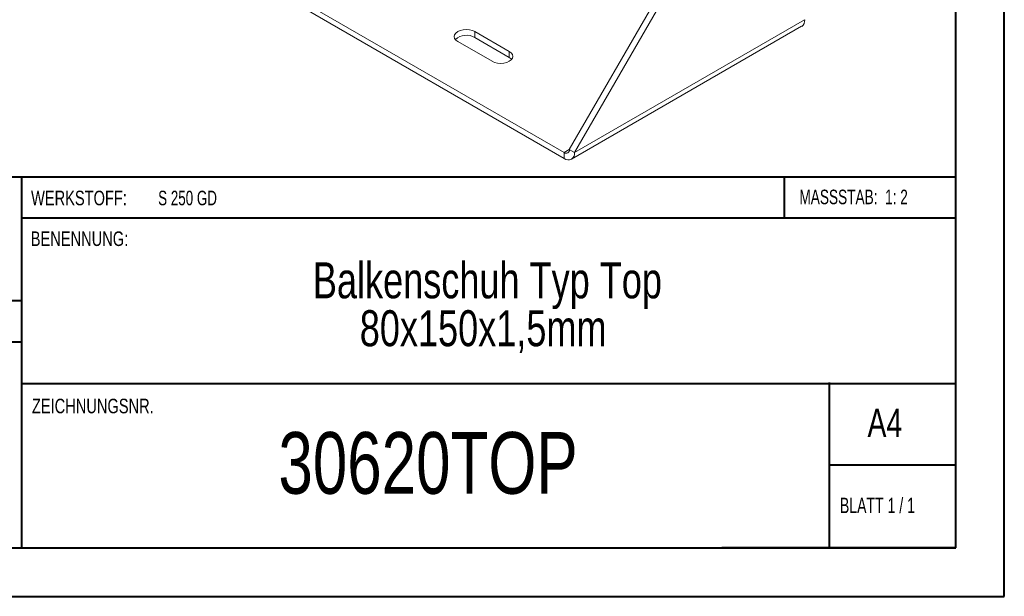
# Model space of a CAD drawing. Header units: millimetres. Extents: x 0 to 210, y 0 to 297.
# Tile 2 of 6: x 109 to 210, y 0 to 60. Entities that reach past the tile are written whole.
import ezdxf

# ---------------------------------------------------------------- set-up
doc = ezdxf.new("R2010")
doc.units = ezdxf.units.MM
doc.styles.add('SLDTEXTSTYLE0', font='TXT', dxfattribs={"width": 0.75})
doc.styles.add('SLDTEXTSTYLE1', font='TXT', dxfattribs={"width": 0.681818})
doc.styles.add('SLDTEXTSTYLE2', font='TXT', dxfattribs={"width": 0.7})
doc.styles.add('SLDTEXTSTYLE3', font='TXT', dxfattribs={"width": 0.6875})

# ---------------------------------------------------------------- blocks, each defined once
blk = doc.blocks.new('SW_NOTE_1')
at = {"color": 0, "linetype": 'Continuous', "lineweight": 0, "char_height": 3.7042, "attachment_point": 2, "style": 'SLDTEXTSTYLE0'}
for s, insert in [('Balkenschuh Typ Top', (24.66, 4.77)), ('80x150x1,5mm', (24.22, -0.16))]:
    blk.add_mtext(s, dxfattribs=dict(at, insert=insert))

msp = doc.modelspace()

# ---------------------------------------------------------------- linework, layer by layer
at = {"color": 7, "linetype": 'Continuous', "lineweight": 40}
for p, q in [((210.08, 0.21), (210.08, 297.21)), ((205.08, 5.21), (205.08, 292.21)), ((205.08, 43.37), (10.11, 43.37)), ((108.91, 43.37), (108.91, 5.12)), ((187.47, 39.12), (187.47, 43.37)), ((205.08, 39.12), (108.91, 39.12)), ((108.91, 30.62), (10.11, 30.62)), ((108.91, 26.37), (10.11, 26.37)), ((108.91, 22.12), (205.08, 22.12)), ((192.08, 5.21), (192.08, 22.21)), ((205.08, 13.71), (192.08, 13.71)), ((10.08, 5.21), (205.08, 5.21)), ((205.08, 5.21), (180.99, 5.21)), ((0.08, 0.21), (210.08, 0.21))]:
    msp.add_line(p, q, dxfattribs=at)
at = {"color": 7, "linetype": 'Continuous', "lineweight": 15}
for p, q in [((165.31, 46.19), (176.27, 65.18)), ((165.84, 45.89), (176.81, 64.87)), ((137.56, 61.6), (164.78, 45.89)), ((137.56, 60.99), (164.78, 45.27)), ((165.53, 45.2), (189.22, 58.88)), ((165.84, 45.89), (189.53, 59.56)), ((189.53, 59.56), (189.53, 59.56)), ((159.13, 56.3), (155.59, 58.34)), ((155.59, 57.72), (155.59, 58.34)), ((153.82, 57.32), (157.36, 55.28)), ((159.13, 55.68), (155.59, 57.72)), ((159.13, 55.68), (159.13, 56.3)), ((165.31, 46.19), (164.78, 45.89)), ((164.78, 45.89), (164.78, 45.27)), ((165.31, 46.19), (165.84, 45.89))]:
    msp.add_line(p, q, dxfattribs=at)
at = {"color": 7, "linetype": 'Continuous', "lineweight": 15, "flags": 128}
for points in [[(155.59, 58.34), (155.33, 58.45), (155.03, 58.52), (154.71, 58.55), (154.38, 58.52), (154.08, 58.45), (153.82, 58.34), (153.63, 58.19), (153.5, 58.01), (153.46, 57.83), (153.5, 57.64), (153.63, 57.47), (153.82, 57.32)], [(157.36, 55.28), (157.62, 55.16), (157.92, 55.09), (158.24, 55.06), (158.57, 55.09), (158.87, 55.16), (159.13, 55.28), (159.33, 55.43), (159.45, 55.6), (159.49, 55.79), (159.45, 55.97), (159.33, 56.15), (159.13, 56.3)], [(159.38, 55.48), (159.33, 55.53), (159.13, 55.68)]]:
    msp.add_lwpolyline(points, dxfattribs=at)
at = {"color": 7, "linetype": 'Continuous', "lineweight": 15}
for centre, radius, start, end in [((188.8, 59.48), 0.739, 305.0133, 6.2988), ((154.73, 56.22), 1.74, 60.1007, 131.4598), ((164.99, 46.14), 0.328, 230.7967, 9.214), ((165.2, 45.78), 0.655, 230.7967, 9.214)]:
    msp.add_arc(centre, radius, start, end, dxfattribs=at)

# ---------------------------------------------------------------- block references
at = {"color": 7, "linetype": 'Continuous', "lineweight": 0}
msp.add_blockref('SW_NOTE_1', (132.22, 29.82), dxfattribs=at)

# ---------------------------------------------------------------- texts
for s, insert, char_height, attachment_point, style in [('WERKSTOFF:', (109.91, 41.96), 1.5, 1, 'SLDTEXTSTYLE0'), ('S 250 GD', (122.99, 41.96), 1.5, 1, 'SLDTEXTSTYLE3'), ('MASSSTAB:  1: 2', (188.99, 42.07), 1.5, 1, 'SLDTEXTSTYLE2'), ('BENENNUNG:', (109.88, 37.77), 1.5, 1, 'SLDTEXTSTYLE0'), ('ZEICHNUNGSNR.', (110, 20.55), 1.5, 1, 'SLDTEXTSTYLE0'), ('A4', (196, 19.52), 2.91, 1, 'SLDTEXTSTYLE0'), ('30620TOP', (150.77, 17.12), 6.35, 2, 'SLDTEXTSTYLE0'), ('BLATT 1 / 1', (193.16, 10.36), 1.5875, 1, 'SLDTEXTSTYLE1')]:
    msp.add_mtext(s, dxfattribs=dict(at, insert=insert, char_height=char_height, attachment_point=attachment_point, style=style))

doc.saveas('drawing.dxf')
